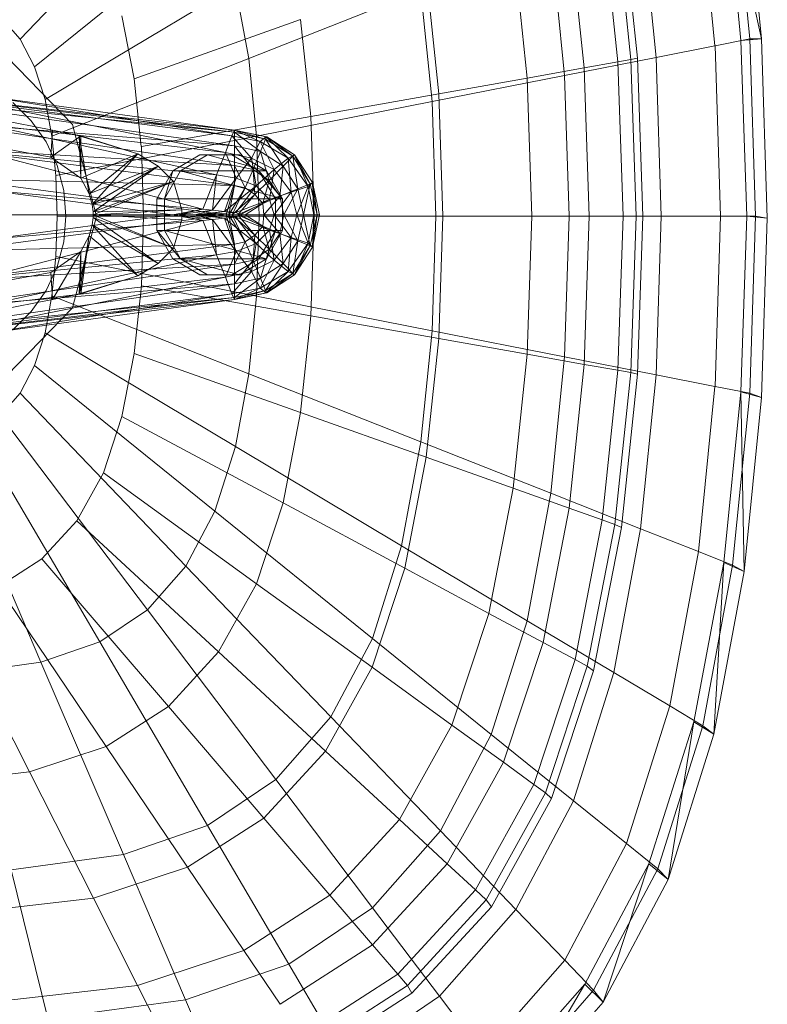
# Model space of a CAD drawing. Header units: metres. Extents: x 391.1 to 427.5, y 12.7 to 29.9.
# Tile 181 of 212: x 410.776 to 410.908, y 18.969 to 19.144. Entities that reach past the tile are written whole.
import ezdxf

# ---------------------------------------------------------------- set-up
doc = ezdxf.new("R2010")
doc.units = ezdxf.units.M
doc.layers.add('02_MOBILIARIO', color=7, linetype='Continuous', lineweight=18)
doc.layers.add('A-DETL-____-MBND', color=7, linetype='Continuous', lineweight=18)

# ---------------------------------------------------------------- blocks, each defined once
blk = doc.blocks.new('Family - Rentamans PS-1-153360-01_CLI_AIRE_PS1')
at = {"layer": 'A-DETL-____-MBND', "color": 253, "true_color": 0xaaaaaa}
for p, q in [((0.16218, 0.24466), (0.13282, 0.21409)), ((0.26035, 0.21386), (0.2573, 0.24402)), ((0.26398, 0.21415), (0.2573, 0.24402)), ((0.26192, 0.2141), (0.25887, 0.24449)), ((0.26398, 0.21415), (0.26089, 0.24493)), ((0.25575, 0.21289), (0.25282, 0.2421)), ((0.23806, 0.23729), (0.24088, 0.21045)), ((0.23919, 0.23784), (0.24205, 0.21072)), ((0.24532, 0.21083), (0.24258, 0.23805)), ((0.2358, 0.23649), (0.23859, 0.21004)), ((0.16731, 0.23496), (0.13541, 0.20918)), ((0.22995, 0.23441), (0.23263, 0.20898)), ((0.22913, 0.20764), (0.2267, 0.23178)), ((0.22004, 0.23089), (0.22254, 0.20719)), ((0.20468, 0.22542), (0.20689, 0.20442)), ((0.17092, 0.2235), (0.13724, 0.20338)), ((0.17092, 0.2235), (0.1733, 0.21066)), ((0.20373, 0.22269), (0.1733, 0.21066)), ((0.20373, 0.22269), (0.2057, 0.20303)), ((0.12937, 0.21801), (0.13282, 0.21409)), ((0.15084, 0.21822), (0.15302, 0.20705)), ((0.15302, 0.20705), (0.18245, 0.21752)), ((0.18245, 0.21752), (0.18425, 0.2004)), ((0.13282, 0.21409), (0.13541, 0.20918)), ((0.24532, 0.21083), (0.25575, 0.21289)), ((0.25576, 0.21288), (0.26192, 0.2141)), ((0.25672, 0.18276), (0.25576, 0.21288)), ((0.26398, 0.21415), (0.26035, 0.21386)), ((0.26136, 0.18276), (0.26035, 0.21386)), ((0.26192, 0.2141), (0.26398, 0.21415)), ((0.26293, 0.18276), (0.26192, 0.2141)), ((0.265, 0.1824), (0.26398, 0.21415)), ((0.13052, 0.21088), (0.1421, 0.19899)), ((0.1421, 0.19899), (0.13052, 0.21088)), ((0.22913, 0.20764), (0.24532, 0.21083)), ((0.24622, 0.18276), (0.24532, 0.21083)), ((0.13541, 0.20918), (0.13724, 0.20338)), ((0.1733, 0.21066), (0.13844, 0.19688)), ((0.1733, 0.21066), (0.17468, 0.19692)), ((0.23263, 0.20898), (0.23859, 0.21004)), ((0.23859, 0.21004), (0.24088, 0.21045)), ((0.23859, 0.21004), (0.2395, 0.18276)), ((0.24088, 0.21045), (0.24205, 0.21072)), ((0.24088, 0.21045), (0.24181, 0.18276)), ((0.24205, 0.21072), (0.24299, 0.18276)), ((0.08657, 0.20799), (0.13857, 0.19799)), ((0.08657, 0.20799), (0.13857, 0.19799)), ((0.2057, 0.20303), (0.22913, 0.20764)), ((0.22254, 0.20719), (0.23263, 0.20898)), ((0.22993, 0.18276), (0.22913, 0.20764)), ((0.23263, 0.20898), (0.23351, 0.18276)), ((0.15302, 0.20705), (0.15427, 0.19509)), ((0.20689, 0.20442), (0.22254, 0.20719)), ((0.22254, 0.20719), (0.22336, 0.18276)), ((0.11077, 0.20469), (0.17077, 0.19759)), ((0.11077, 0.20469), (0.17077, 0.19799)), ((0.17077, 0.19799), (0.11077, 0.20469)), ((0.12677, 0.20399), (0.17077, 0.19799)), ((0.12677, 0.20399), (0.17027, 0.19699)), ((0.18425, 0.2004), (0.20689, 0.20442)), ((0.20689, 0.20442), (0.20762, 0.18276)), ((0.13827, 0.19319), (0.08227, 0.20349)), ((0.13827, 0.19319), (0.08227, 0.20349)), ((0.11377, 0.20329), (0.17077, 0.19519)), ((0.17077, 0.19759), (0.11377, 0.20329)), ((0.12677, 0.20259), (0.17027, 0.19699)), ((0.16917, 0.19399), (0.12677, 0.20259)), ((0.13157, 0.20287), (0.13481, 0.19963)), ((0.13157, 0.20287), (0.13481, 0.19963)), ((0.13724, 0.20338), (0.13844, 0.19688)), ((0.2057, 0.20303), (0.17468, 0.19693)), ((0.2057, 0.20303), (0.20635, 0.18276)), ((0.18425, 0.2004), (0.15428, 0.19509)), ((0.18425, 0.2004), (0.18485, 0.18276)), ((0.11777, 0.19949), (0.17077, 0.19169)), ((0.11777, 0.19949), (0.17077, 0.19519)), ((0.12677, 0.19899), (0.16917, 0.19399)), ((0.16757, 0.19009), (0.12677, 0.19899)), ((0.13481, 0.19963), (0.13743, 0.19588)), ((0.13481, 0.19963), (0.13743, 0.19588)), ((0.1421, 0.19899), (0.14634, 0.18276)), ((0.14634, 0.18276), (0.1421, 0.19899)), ((0.13857, 0.19799), (0.13827, 0.19319)), ((0.14357, 0.19699), (0.13827, 0.19319)), ((0.13844, 0.19688), (0.13914, 0.18993)), ((0.14327, 0.19699), (0.13857, 0.19799)), ((0.13857, 0.19799), (0.14357, 0.19699)), ((0.14327, 0.19699), (0.13857, 0.19799)), ((0.17468, 0.19692), (0.13914, 0.18993)), ((0.14327, 0.19699), (0.14357, 0.19699)), ((0.15367, 0.19379), (0.14327, 0.19699)), ((0.14507, 0.18669), (0.14327, 0.19699)), ((0.14357, 0.18949), (0.14327, 0.19699)), ((0.15367, 0.19379), (0.14357, 0.19699)), ((0.14357, 0.19699), (0.15367, 0.19379)), ((0.14357, 0.19699), (0.14357, 0.18949)), ((0.16917, 0.19399), (0.17027, 0.19699)), ((0.17027, 0.19699), (0.17077, 0.19799)), ((0.17027, 0.19699), (0.17527, 0.19599)), ((0.17027, 0.19699), (0.17377, 0.19299)), ((0.17077, 0.19799), (0.17077, 0.19759)), ((0.17077, 0.19799), (0.17627, 0.19639)), ((0.17077, 0.19799), (0.17637, 0.19679)), ((0.17637, 0.19679), (0.17077, 0.19799)), ((0.17077, 0.19799), (0.17647, 0.19679)), ((0.17527, 0.19599), (0.17077, 0.19799)), ((0.17077, 0.19759), (0.17077, 0.19519)), ((0.17077, 0.19759), (0.17537, 0.19419)), ((0.17627, 0.19639), (0.17077, 0.19759)), ((0.17468, 0.19692), (0.17514, 0.18276)), ((0.13743, 0.19588), (0.13937, 0.19174)), ((0.13743, 0.19588), (0.13937, 0.19174)), ((0.17077, 0.19519), (0.17077, 0.19169)), ((0.17077, 0.19519), (0.17407, 0.19099)), ((0.17077, 0.19519), (0.17537, 0.19419)), ((0.17377, 0.19299), (0.17527, 0.19599)), ((0.17527, 0.19599), (0.17637, 0.19679)), ((0.17527, 0.19599), (0.18027, 0.19299)), ((0.17777, 0.19099), (0.17527, 0.19599)), ((0.17627, 0.19639), (0.17537, 0.19419)), ((0.17647, 0.19679), (0.17627, 0.19639)), ((0.17627, 0.19639), (0.17937, 0.19159)), ((0.18107, 0.19339), (0.17627, 0.19639)), ((0.17637, 0.19679), (0.17647, 0.19679)), ((0.17637, 0.19679), (0.18137, 0.19359)), ((0.18027, 0.19299), (0.17637, 0.19679)), ((0.17647, 0.19679), (0.18107, 0.19339)), ((0.18137, 0.19359), (0.17647, 0.19679)), ((0.17647, 0.19679), (0.18137, 0.19359)), ((0.17077, 0.19169), (0.11947, 0.19479)), ((0.11947, 0.19479), (0.17077, 0.18819)), ((0.12677, 0.19399), (0.16757, 0.19009)), ((0.16517, 0.18399), (0.12677, 0.19399)), ((0.15367, 0.19379), (0.14357, 0.18949)), ((0.15367, 0.19379), (0.14507, 0.18669)), ((0.14507, 0.18669), (0.15367, 0.19379)), ((0.14557, 0.18479), (0.15367, 0.19379)), ((0.15367, 0.19379), (0.15727, 0.19159)), ((0.15727, 0.19159), (0.15367, 0.19379)), ((0.15428, 0.19509), (0.15469, 0.18276)), ((0.16465, 0.19359), (0.15986, 0.19079)), ((0.16119, 0.19079), (0.16599, 0.19359)), ((0.16599, 0.19359), (0.16465, 0.19359)), ((0.17028, 0.19359), (0.16465, 0.19359)), ((0.17644, 0.19079), (0.16599, 0.19359)), ((0.16599, 0.19359), (0.17163, 0.19359)), ((0.16757, 0.19009), (0.16917, 0.19399)), ((0.16917, 0.19399), (0.17377, 0.19299)), ((0.17107, 0.18949), (0.16917, 0.19399)), ((0.17163, 0.19359), (0.17028, 0.19359)), ((0.17509, 0.19079), (0.17028, 0.19359)), ((0.17644, 0.19079), (0.17163, 0.19359)), ((0.17537, 0.19419), (0.17407, 0.19099)), ((0.17537, 0.19419), (0.17687, 0.18909)), ((0.17537, 0.19419), (0.17937, 0.19159)), ((0.18107, 0.19339), (0.17937, 0.19159)), ((0.18027, 0.19299), (0.18137, 0.19359)), ((0.18137, 0.19359), (0.18107, 0.19339)), ((0.18107, 0.19339), (0.18197, 0.18759)), ((0.18417, 0.18849), (0.18107, 0.19339)), ((0.18137, 0.19359), (0.18417, 0.18849)), ((0.18137, 0.19359), (0.18457, 0.18869)), ((0.18457, 0.18869), (0.18137, 0.19359)), ((0.18377, 0.18799), (0.18137, 0.19359)), ((0.13827, 0.19319), (0.14357, 0.18949)), ((0.13827, 0.19319), (0.14357, 0.18949)), ((0.13937, 0.19174), (0.14055, 0.18732)), ((0.13937, 0.19174), (0.14055, 0.18732)), ((0.17077, 0.19169), (0.17077, 0.18819)), ((0.17407, 0.19099), (0.17077, 0.19169)), ((0.17077, 0.19169), (0.17267, 0.18779)), ((0.17107, 0.18949), (0.17377, 0.19299)), ((0.17377, 0.19299), (0.17777, 0.19099)), ((0.17377, 0.19299), (0.17457, 0.18809)), ((0.17777, 0.19099), (0.18027, 0.19299)), ((0.18027, 0.19299), (0.18377, 0.18799)), ((0.18077, 0.18699), (0.18027, 0.19299)), ((0.13914, 0.18993), (0.13937, 0.18276)), ((0.15727, 0.19159), (0.14507, 0.18669)), ((0.15727, 0.19159), (0.14557, 0.18479)), ((0.14557, 0.18479), (0.15727, 0.19159)), ((0.14577, 0.18349), (0.15727, 0.19159)), ((0.15986, 0.19079), (0.15705, 0.18579)), ((0.15727, 0.19159), (0.15997, 0.18889)), ((0.15997, 0.18889), (0.15727, 0.19159)), ((0.15986, 0.19079), (0.15837, 0.18579)), ((0.15837, 0.18579), (0.16119, 0.19079)), ((0.15986, 0.19079), (0.16119, 0.19079)), ((0.16119, 0.19079), (0.17644, 0.19079)), ((0.17925, 0.18579), (0.16119, 0.19079)), ((0.16517, 0.18399), (0.16757, 0.19009)), ((0.16687, 0.18379), (0.16757, 0.19009)), ((0.16757, 0.19009), (0.17107, 0.18949)), ((0.17407, 0.19099), (0.17267, 0.18779)), ((0.17687, 0.18909), (0.17407, 0.19099)), ((0.17407, 0.19099), (0.17437, 0.18659)), ((0.17457, 0.18809), (0.17777, 0.19099)), ((0.17644, 0.19079), (0.17509, 0.19079)), ((0.17925, 0.18579), (0.17509, 0.19079)), ((0.178, 0.18579), (0.17509, 0.19079)), ((0.17925, 0.18579), (0.17644, 0.19079)), ((0.17937, 0.19159), (0.17687, 0.18909)), ((0.17697, 0.18569), (0.17777, 0.19099)), ((0.17777, 0.19099), (0.18077, 0.18699)), ((0.17937, 0.19159), (0.17877, 0.18629)), ((0.17937, 0.19159), (0.18197, 0.18759)), ((0.17077, 0.18819), (0.12097, 0.18939)), ((0.12097, 0.18939), (0.16927, 0.18299)), ((0.14357, 0.18949), (0.14507, 0.18669)), ((0.14357, 0.18949), (0.14507, 0.18669)), ((0.15997, 0.18889), (0.14557, 0.18479)), ((0.15997, 0.18889), (0.14577, 0.18349)), ((0.14577, 0.18299), (0.15997, 0.18889)), ((0.14577, 0.18349), (0.15997, 0.18889)), ((0.15997, 0.18889), (0.16147, 0.18389)), ((0.16147, 0.18389), (0.15997, 0.18889)), ((0.16687, 0.18379), (0.17107, 0.18949)), ((0.16897, 0.18359), (0.17107, 0.18949)), ((0.17077, 0.18819), (0.16927, 0.18299)), ((0.17077, 0.18819), (0.16977, 0.18299)), ((0.17267, 0.18779), (0.17077, 0.18819)), ((0.17107, 0.18949), (0.17457, 0.18809)), ((0.17687, 0.18909), (0.17437, 0.18659)), ((0.17687, 0.18909), (0.17577, 0.18499)), ((0.17877, 0.18629), (0.17687, 0.18909)), ((0.18417, 0.18849), (0.18197, 0.18759)), ((0.18417, 0.18849), (0.18297, 0.18299)), ((0.18377, 0.18799), (0.18457, 0.18869)), ((0.18457, 0.18869), (0.18417, 0.18849)), ((0.18537, 0.18299), (0.18417, 0.18849)), ((0.18457, 0.18869), (0.18577, 0.18299)), ((0.18577, 0.18299), (0.18457, 0.18869)), ((0.18457, 0.18869), (0.18537, 0.18299)), ((0.18457, 0.18869), (0.18477, 0.18299)), ((0.12677, 0.18739), (0.16517, 0.18399)), ((0.15977, 0.18299), (0.12677, 0.18739)), ((0.14055, 0.18732), (0.14095, 0.18276)), ((0.14055, 0.18732), (0.14095, 0.18276)), ((0.14507, 0.18669), (0.14557, 0.18479)), ((0.14507, 0.18669), (0.14557, 0.18479)), ((0.16897, 0.18359), (0.17457, 0.18809)), ((0.17267, 0.18779), (0.16977, 0.18299)), ((0.17267, 0.18779), (0.17037, 0.18299)), ((0.17437, 0.18659), (0.17037, 0.18299)), ((0.17457, 0.18809), (0.17097, 0.18339)), ((0.17437, 0.18659), (0.17137, 0.18299)), ((0.17437, 0.18659), (0.17267, 0.18779)), ((0.17577, 0.18499), (0.17437, 0.18659)), ((0.17457, 0.18809), (0.17697, 0.18569)), ((0.17697, 0.18569), (0.18077, 0.18699)), ((0.17777, 0.18299), (0.18077, 0.18699)), ((0.18197, 0.18759), (0.17877, 0.18629)), ((0.18197, 0.18759), (0.17947, 0.18299)), ((0.18077, 0.18699), (0.18377, 0.18799)), ((0.18077, 0.18699), (0.18177, 0.18299)), ((0.18177, 0.18299), (0.18377, 0.18799)), ((0.18197, 0.18759), (0.18297, 0.18299)), ((0.18377, 0.18799), (0.18477, 0.18299)), ((0.14557, 0.18479), (0.14577, 0.18349)), ((0.14557, 0.18479), (0.14577, 0.18349)), ((0.15705, 0.18579), (0.15837, 0.18579)), ((0.15705, 0.18579), (0.15705, 0.18019)), ((0.15837, 0.18579), (0.17925, 0.18579)), ((0.15837, 0.18019), (0.15837, 0.18579)), ((0.17097, 0.18339), (0.17697, 0.18569)), ((0.17577, 0.18499), (0.17137, 0.18299)), ((0.17177, 0.18299), (0.17697, 0.18569)), ((0.17577, 0.18499), (0.17267, 0.18299)), ((0.17877, 0.18629), (0.17577, 0.18499)), ((0.17597, 0.18299), (0.17577, 0.18499)), ((0.17877, 0.18629), (0.17597, 0.18299)), ((0.17697, 0.18569), (0.17777, 0.18299)), ((0.178, 0.18019), (0.178, 0.18579)), ((0.178, 0.18579), (0.17925, 0.18579)), ((0.17947, 0.18299), (0.17877, 0.18629)), ((0.17925, 0.18019), (0.17925, 0.18579)), ((0.16927, 0.18299), (0.12097, 0.17659)), ((0.16927, 0.18299), (0.12177, 0.18299)), ((0.12677, 0.17859), (0.15977, 0.18299)), ((0.12687, 0.18299), (0.15977, 0.18299)), ((0.16147, 0.18389), (0.14577, 0.18349)), ((0.14577, 0.18299), (0.16147, 0.18389)), ((0.14577, 0.18349), (0.14577, 0.18299)), ((0.14577, 0.18349), (0.14577, 0.18299)), ((0.14577, 0.18299), (0.16147, 0.18209)), ((0.16147, 0.18209), (0.14577, 0.18299)), ((0.14577, 0.18249), (0.14577, 0.18299)), ((0.14577, 0.18299), (0.14577, 0.18249)), ((0.14577, 0.18299), (0.15997, 0.17709)), ((0.15997, 0.17709), (0.14577, 0.18299)), ((0.15977, 0.18299), (0.16517, 0.18399)), ((0.15977, 0.18299), (0.16077, 0.18299)), ((0.16517, 0.18199), (0.15977, 0.18299)), ((0.16077, 0.18299), (0.16517, 0.18399)), ((0.16077, 0.18299), (0.16687, 0.18379)), ((0.16517, 0.18199), (0.16077, 0.18299)), ((0.16077, 0.18299), (0.16377, 0.18299)), ((0.16687, 0.18219), (0.16077, 0.18299)), ((0.16147, 0.18209), (0.16147, 0.18389)), ((0.16147, 0.18389), (0.16147, 0.18209)), ((0.16377, 0.18299), (0.16687, 0.18379)), ((0.16377, 0.18299), (0.16897, 0.18359)), ((0.16687, 0.18219), (0.16377, 0.18299)), ((0.16377, 0.18299), (0.16477, 0.18299)), ((0.16897, 0.18239), (0.16377, 0.18299)), ((0.16477, 0.18299), (0.16897, 0.18359)), ((0.16477, 0.18299), (0.17097, 0.18339)), ((0.16897, 0.18239), (0.16477, 0.18299)), ((0.16477, 0.18299), (0.17177, 0.18299)), ((0.17097, 0.18259), (0.16477, 0.18299)), ((0.16517, 0.18399), (0.16687, 0.18379)), ((0.16687, 0.18379), (0.16897, 0.18359)), ((0.16897, 0.18359), (0.17097, 0.18339)), ((0.16977, 0.18299), (0.16927, 0.18299)), ((0.16927, 0.18299), (0.17077, 0.17779)), ((0.16977, 0.18299), (0.17077, 0.17779)), ((0.17037, 0.18299), (0.16977, 0.18299)), ((0.16977, 0.18299), (0.17267, 0.17819)), ((0.17037, 0.18299), (0.17267, 0.17819)), ((0.17137, 0.18299), (0.17037, 0.18299)), ((0.17037, 0.18299), (0.17437, 0.17939)), ((0.17097, 0.18339), (0.17177, 0.18299)), ((0.17097, 0.18259), (0.17177, 0.18299)), ((0.17137, 0.18299), (0.17437, 0.17939)), ((0.17267, 0.18299), (0.17137, 0.18299)), ((0.17137, 0.18299), (0.17577, 0.18099)), ((0.17177, 0.18299), (0.17777, 0.18299)), ((0.17177, 0.18299), (0.17697, 0.18029)), ((0.17597, 0.18299), (0.17267, 0.18299)), ((0.17267, 0.18299), (0.17577, 0.18099)), ((0.17597, 0.18299), (0.17577, 0.18099)), ((0.17947, 0.18299), (0.17597, 0.18299)), ((0.17877, 0.17969), (0.17597, 0.18299)), ((0.17697, 0.18029), (0.17777, 0.18299)), ((0.17777, 0.18299), (0.18177, 0.18299)), ((0.17777, 0.18299), (0.18077, 0.17899)), ((0.17947, 0.18299), (0.17877, 0.17969)), ((0.18297, 0.18299), (0.17947, 0.18299)), ((0.18197, 0.17839), (0.17947, 0.18299)), ((0.18077, 0.17899), (0.18177, 0.18299)), ((0.18177, 0.18299), (0.18477, 0.18299)), ((0.18177, 0.18299), (0.18377, 0.17799)), ((0.18297, 0.18299), (0.18197, 0.17839)), ((0.18537, 0.18299), (0.18297, 0.18299)), ((0.18297, 0.18299), (0.18417, 0.17749)), ((0.18477, 0.18299), (0.18377, 0.17799)), ((0.18537, 0.18299), (0.18417, 0.17749)), ((0.18457, 0.17729), (0.18577, 0.18299)), ((0.18577, 0.18299), (0.18457, 0.17729)), ((0.18457, 0.17729), (0.18537, 0.18299)), ((0.18477, 0.18299), (0.18457, 0.17729)), ((0.18477, 0.18299), (0.18577, 0.18299)), ((0.18577, 0.18299), (0.18537, 0.18299)), ((0.12677, 0.17859), (0.16517, 0.18199)), ((0.12677, 0.17199), (0.16517, 0.18199)), ((0.13937, 0.18276), (0.13914, 0.17559)), ((0.17514, 0.18276), (0.13937, 0.18276)), ((0.14095, 0.18276), (0.14055, 0.1782)), ((0.14095, 0.18276), (0.14055, 0.1782)), ((0.14634, 0.18276), (0.1421, 0.16652)), ((0.1421, 0.16652), (0.14634, 0.18276)), ((0.14507, 0.17929), (0.14557, 0.18119)), ((0.14557, 0.18119), (0.14507, 0.17929)), ((0.14557, 0.18119), (0.14577, 0.18249)), ((0.14577, 0.18249), (0.14557, 0.18119)), ((0.15727, 0.17439), (0.14557, 0.18119)), ((0.14557, 0.18119), (0.15727, 0.17439)), ((0.14557, 0.18119), (0.15367, 0.17219)), ((0.15367, 0.17219), (0.14557, 0.18119)), ((0.15997, 0.17709), (0.14577, 0.18249)), ((0.14577, 0.18249), (0.15997, 0.17709)), ((0.14577, 0.18249), (0.15727, 0.17439)), ((0.15727, 0.17439), (0.14577, 0.18249)), ((0.15469, 0.18276), (0.15428, 0.17043)), ((0.18485, 0.18276), (0.15469, 0.18276)), ((0.15997, 0.17709), (0.16147, 0.18209)), ((0.16147, 0.18209), (0.15997, 0.17709)), ((0.16517, 0.18199), (0.16687, 0.18219)), ((0.16757, 0.17589), (0.16517, 0.18199)), ((0.16687, 0.18219), (0.16897, 0.18239)), ((0.16757, 0.17589), (0.16687, 0.18219)), ((0.17107, 0.17649), (0.16687, 0.18219)), ((0.16897, 0.18239), (0.17097, 0.18259)), ((0.17107, 0.17649), (0.16897, 0.18239)), ((0.17457, 0.17789), (0.16897, 0.18239)), ((0.17097, 0.18259), (0.17697, 0.18029)), ((0.17457, 0.17789), (0.17097, 0.18259)), ((0.17514, 0.18276), (0.17468, 0.16859)), ((0.20635, 0.18276), (0.17514, 0.18276)), ((0.18485, 0.18276), (0.18425, 0.16511)), ((0.20762, 0.18276), (0.18485, 0.18276)), ((0.20635, 0.18276), (0.2057, 0.16248)), ((0.20635, 0.18276), (0.22993, 0.18276)), ((0.20762, 0.18276), (0.20689, 0.1611)), ((0.20762, 0.18276), (0.22336, 0.18276)), ((0.22336, 0.18276), (0.22254, 0.15832)), ((0.22336, 0.18276), (0.23351, 0.18276)), ((0.22913, 0.15787), (0.22993, 0.18276)), ((0.22993, 0.18276), (0.24622, 0.18276)), ((0.23351, 0.18276), (0.23262, 0.15653)), ((0.23351, 0.18276), (0.2395, 0.18276)), ((0.2395, 0.18276), (0.23859, 0.15548)), ((0.2395, 0.18276), (0.24181, 0.18276)), ((0.24181, 0.18276), (0.24088, 0.15507)), ((0.24181, 0.18276), (0.24299, 0.18276)), ((0.24299, 0.18276), (0.24205, 0.15479)), ((0.24532, 0.15469), (0.24622, 0.18276)), ((0.24622, 0.18276), (0.25672, 0.18276)), ((0.25576, 0.15263), (0.25672, 0.18276)), ((0.25672, 0.18276), (0.26293, 0.18276)), ((0.26035, 0.15166), (0.26136, 0.18276)), ((0.265, 0.1824), (0.26136, 0.18276)), ((0.26192, 0.15141), (0.26293, 0.18276)), ((0.26293, 0.18276), (0.265, 0.1824)), ((0.26398, 0.15065), (0.265, 0.1824)), ((0.15705, 0.18019), (0.15837, 0.18019)), ((0.15705, 0.18019), (0.16119, 0.17519)), ((0.15705, 0.18019), (0.15986, 0.17519)), ((0.15837, 0.18019), (0.17925, 0.18019)), ((0.16119, 0.17519), (0.15837, 0.18019)), ((0.15837, 0.18019), (0.17644, 0.17519)), ((0.17577, 0.18099), (0.17437, 0.17939)), ((0.17457, 0.17789), (0.17697, 0.18029)), ((0.17509, 0.17519), (0.178, 0.18019)), ((0.17577, 0.18099), (0.17687, 0.17689)), ((0.17577, 0.18099), (0.17877, 0.17969)), ((0.17644, 0.17519), (0.17925, 0.18019)), ((0.17644, 0.17519), (0.178, 0.18019)), ((0.17877, 0.17969), (0.17687, 0.17689)), ((0.17697, 0.18029), (0.18077, 0.17899)), ((0.17697, 0.18029), (0.17777, 0.17499)), ((0.17925, 0.18019), (0.178, 0.18019)), ((0.18197, 0.17839), (0.17877, 0.17969)), ((0.17877, 0.17969), (0.17937, 0.17439)), ((0.17077, 0.17779), (0.11947, 0.17119)), ((0.17077, 0.17779), (0.12097, 0.17659)), ((0.14055, 0.1782), (0.13937, 0.17378)), ((0.14055, 0.1782), (0.13937, 0.17378)), ((0.14327, 0.16899), (0.14507, 0.17929)), ((0.14357, 0.17649), (0.14507, 0.17929)), ((0.14507, 0.17929), (0.14357, 0.17649)), ((0.14507, 0.17929), (0.14357, 0.16899)), ((0.15367, 0.17219), (0.14507, 0.17929)), ((0.14507, 0.17929), (0.15367, 0.17219)), ((0.17267, 0.17819), (0.17077, 0.17779)), ((0.17267, 0.17819), (0.17077, 0.17429)), ((0.17077, 0.17779), (0.17077, 0.17429)), ((0.17457, 0.17789), (0.17107, 0.17649)), ((0.17437, 0.17939), (0.17267, 0.17819)), ((0.17267, 0.17819), (0.17407, 0.17499)), ((0.17457, 0.17789), (0.17377, 0.17299)), ((0.17437, 0.17939), (0.17407, 0.17499)), ((0.17437, 0.17939), (0.17687, 0.17689)), ((0.17777, 0.17499), (0.17457, 0.17789)), ((0.17777, 0.17499), (0.18077, 0.17899)), ((0.18197, 0.17839), (0.17937, 0.17439)), ((0.18077, 0.17899), (0.18027, 0.17299)), ((0.18377, 0.17799), (0.18027, 0.17299)), ((0.18077, 0.17899), (0.18377, 0.17799)), ((0.18107, 0.17259), (0.18197, 0.17839)), ((0.18377, 0.17799), (0.18137, 0.17239)), ((0.18417, 0.17749), (0.18197, 0.17839)), ((0.18377, 0.17799), (0.18457, 0.17729)), ((0.13827, 0.17279), (0.14357, 0.17649)), ((0.14357, 0.17649), (0.13827, 0.17279)), ((0.13857, 0.16799), (0.14357, 0.17649)), ((0.14327, 0.16899), (0.14357, 0.17649)), ((0.14357, 0.17649), (0.14357, 0.16899)), ((0.15727, 0.17439), (0.15997, 0.17709)), ((0.15997, 0.17709), (0.15727, 0.17439)), ((0.16757, 0.17589), (0.17107, 0.17649)), ((0.17107, 0.17649), (0.16917, 0.17199)), ((0.17377, 0.17299), (0.17107, 0.17649)), ((0.17687, 0.17689), (0.17407, 0.17499)), ((0.17687, 0.17689), (0.17537, 0.17179)), ((0.17687, 0.17689), (0.17937, 0.17439)), ((0.18417, 0.17749), (0.18107, 0.17259)), ((0.18417, 0.17749), (0.18137, 0.17239)), ((0.18137, 0.17239), (0.18457, 0.17729)), ((0.18457, 0.17729), (0.18137, 0.17239)), ((0.18457, 0.17729), (0.18417, 0.17749)), ((0.17077, 0.17429), (0.11777, 0.16649)), ((0.17077, 0.17429), (0.11947, 0.17119)), ((0.12677, 0.17199), (0.16757, 0.17589)), ((0.12677, 0.16699), (0.16757, 0.17589)), ((0.13914, 0.17559), (0.13844, 0.16864)), ((0.17468, 0.16859), (0.13914, 0.17559)), ((0.15367, 0.17219), (0.15727, 0.17439)), ((0.15727, 0.17439), (0.15367, 0.17219)), ((0.15986, 0.17519), (0.16119, 0.17519)), ((0.15986, 0.17519), (0.16465, 0.17239)), ((0.16119, 0.17519), (0.17644, 0.17519)), ((0.16599, 0.17239), (0.16119, 0.17519)), ((0.16119, 0.17519), (0.17163, 0.17239)), ((0.16917, 0.17199), (0.16757, 0.17589)), ((0.17028, 0.17239), (0.17509, 0.17519)), ((0.17407, 0.17499), (0.17077, 0.17429)), ((0.17407, 0.17499), (0.17077, 0.17079)), ((0.17077, 0.17429), (0.17077, 0.17079)), ((0.17163, 0.17239), (0.17644, 0.17519)), ((0.17777, 0.17499), (0.17377, 0.17299)), ((0.17407, 0.17499), (0.17537, 0.17179)), ((0.17644, 0.17519), (0.17509, 0.17519)), ((0.17527, 0.16999), (0.17777, 0.17499)), ((0.17937, 0.17439), (0.17537, 0.17179)), ((0.17937, 0.17439), (0.17627, 0.16959)), ((0.18027, 0.17299), (0.17777, 0.17499)), ((0.17937, 0.17439), (0.18107, 0.17259)), ((0.08227, 0.16249), (0.13827, 0.17279)), ((0.08227, 0.16249), (0.13827, 0.17279)), ((0.13937, 0.17378), (0.13743, 0.16963)), ((0.13937, 0.17378), (0.13743, 0.16963)), ((0.13827, 0.17279), (0.13857, 0.16799)), ((0.17377, 0.17299), (0.16917, 0.17199)), ((0.17377, 0.17299), (0.17027, 0.16899)), ((0.17527, 0.16999), (0.17377, 0.17299)), ((0.18027, 0.17299), (0.17527, 0.16999)), ((0.18107, 0.17259), (0.17627, 0.16959)), ((0.18027, 0.17299), (0.17637, 0.16919)), ((0.18107, 0.17259), (0.17647, 0.16919)), ((0.18137, 0.17239), (0.18027, 0.17299)), ((0.18137, 0.17239), (0.18107, 0.17259)), ((0.17077, 0.17079), (0.11377, 0.16269)), ((0.17077, 0.17079), (0.11777, 0.16649)), ((0.16917, 0.17199), (0.12677, 0.16339)), ((0.16917, 0.17199), (0.12677, 0.16699)), ((0.14327, 0.16899), (0.15367, 0.17219)), ((0.15367, 0.17219), (0.14357, 0.16899)), ((0.14357, 0.16899), (0.15367, 0.17219)), ((0.16465, 0.17239), (0.16599, 0.17239)), ((0.16465, 0.17239), (0.17028, 0.17239)), ((0.17163, 0.17239), (0.16599, 0.17239)), ((0.17027, 0.16899), (0.16917, 0.17199)), ((0.17028, 0.17239), (0.17163, 0.17239)), ((0.17537, 0.17179), (0.17077, 0.17079)), ((0.17537, 0.17179), (0.17077, 0.16839)), ((0.17077, 0.17079), (0.17077, 0.16839)), ((0.17537, 0.17179), (0.17627, 0.16959)), ((0.18137, 0.17239), (0.17637, 0.16919)), ((0.18137, 0.17239), (0.17647, 0.16919)), ((0.17647, 0.16919), (0.18137, 0.17239)), ((0.17027, 0.16899), (0.12677, 0.16199)), ((0.17027, 0.16899), (0.12677, 0.16339)), ((0.13743, 0.16963), (0.13481, 0.16588)), ((0.13743, 0.16963), (0.13481, 0.16588)), ((0.13857, 0.16799), (0.14327, 0.16899)), ((0.14357, 0.16899), (0.13857, 0.16799)), ((0.13857, 0.16799), (0.14357, 0.16899)), ((0.14357, 0.16899), (0.14327, 0.16899)), ((0.15428, 0.17043), (0.15302, 0.15847)), ((0.18425, 0.16511), (0.15428, 0.17043)), ((0.17527, 0.16999), (0.17027, 0.16899)), ((0.17077, 0.16799), (0.17027, 0.16899)), ((0.17077, 0.16799), (0.17527, 0.16999)), ((0.17627, 0.16959), (0.17077, 0.16839)), ((0.17627, 0.16959), (0.17077, 0.16799)), ((0.17647, 0.16919), (0.17077, 0.16799)), ((0.17647, 0.16919), (0.17077, 0.16799)), ((0.17637, 0.16919), (0.17077, 0.16799)), ((0.17637, 0.16919), (0.17527, 0.16999)), ((0.17627, 0.16959), (0.17647, 0.16919)), ((0.17647, 0.16919), (0.17637, 0.16919)), ((0.13857, 0.16799), (0.08657, 0.15799)), ((0.08657, 0.15799), (0.13857, 0.16799)), ((0.17077, 0.16839), (0.11077, 0.16129)), ((0.17077, 0.16799), (0.11077, 0.16129)), ((0.17077, 0.16799), (0.11077, 0.16129)), ((0.17077, 0.16839), (0.11377, 0.16269)), ((0.17077, 0.16799), (0.12677, 0.16199)), ((0.13844, 0.16864), (0.13724, 0.16214)), ((0.1733, 0.15485), (0.13844, 0.16864)), ((0.17077, 0.16839), (0.17077, 0.16799)), ((0.17468, 0.16859), (0.1733, 0.15486)), ((0.2057, 0.16248), (0.17468, 0.16859)), ((0.1421, 0.16652), (0.13052, 0.15464)), ((0.13052, 0.15464), (0.1421, 0.16652)), ((0.13481, 0.16588), (0.13157, 0.16265)), ((0.13481, 0.16588), (0.13157, 0.16265)), ((0.18425, 0.16511), (0.18245, 0.148)), ((0.20689, 0.1611), (0.18425, 0.16511)), ((0.13724, 0.16214), (0.13541, 0.15634)), ((0.17092, 0.14201), (0.13724, 0.16214)), ((0.2057, 0.16248), (0.20373, 0.14283)), ((0.2057, 0.16248), (0.22913, 0.15787)), ((0.20689, 0.1611), (0.20468, 0.14009)), ((0.22254, 0.15832), (0.20689, 0.1611)), ((0.15302, 0.15847), (0.15084, 0.14729)), ((0.18245, 0.148), (0.15302, 0.15847)), ((0.22254, 0.15832), (0.22004, 0.13463)), ((0.22254, 0.15832), (0.23263, 0.15653)), ((0.2267, 0.13374), (0.22913, 0.15787)), ((0.22913, 0.15787), (0.24532, 0.15469)), ((0.13541, 0.15634), (0.13282, 0.15143)), ((0.16731, 0.13056), (0.13541, 0.15634)), ((0.23263, 0.15653), (0.22995, 0.13111)), ((0.23263, 0.15653), (0.23859, 0.15548)), ((0.23859, 0.15548), (0.2358, 0.12902)), ((0.24088, 0.15507), (0.23806, 0.12822)), ((0.23859, 0.15548), (0.24088, 0.15507)), ((0.24088, 0.15507), (0.24205, 0.15479)), ((0.1733, 0.15486), (0.17092, 0.14201)), ((0.20373, 0.14283), (0.1733, 0.15486)), ((0.24205, 0.15479), (0.23919, 0.12768)), ((0.24258, 0.12746), (0.24532, 0.15469)), ((0.24532, 0.15469), (0.25575, 0.15263)), ((0.25282, 0.12342), (0.25575, 0.15263)), ((0.25576, 0.15263), (0.26192, 0.15142)), ((0.2573, 0.1215), (0.26035, 0.15166)), ((0.26089, 0.11987), (0.26035, 0.15166)), ((0.26035, 0.15166), (0.26398, 0.15065)), ((0.13282, 0.15143), (0.12937, 0.14751)), ((0.16218, 0.12086), (0.13282, 0.15143)), ((0.25887, 0.12102), (0.26192, 0.15141)), ((0.26089, 0.11987), (0.26398, 0.15065)), ((0.26192, 0.15141), (0.26398, 0.15065)), ((0.15537, 0.1131), (0.12937, 0.14751)), ((0.15084, 0.14729), (0.14756, 0.13732)), ((0.17934, 0.13201), (0.15084, 0.14729)), ((0.18245, 0.148), (0.17934, 0.13201)), ((0.20468, 0.14009), (0.18245, 0.148)), ((0.14692, 0.10743), (0.12509, 0.14464)), ((0.11983, 0.14281), (0.13653, 0.10383)), ((0.17092, 0.14201), (0.16731, 0.13056)), ((0.20031, 0.12445), (0.17092, 0.14201)), ((0.20373, 0.14283), (0.20031, 0.12445)), ((0.2267, 0.13374), (0.20373, 0.14283)), ((0.20468, 0.14009), (0.20086, 0.12046)), ((0.22004, 0.13463), (0.20468, 0.14009)), ((0.14756, 0.13732), (0.14288, 0.12888)), ((0.17464, 0.11773), (0.14756, 0.13732)), ((0.22004, 0.13463), (0.21574, 0.11248)), ((0.22995, 0.13111), (0.22004, 0.13463)), ((0.22251, 0.11118), (0.2267, 0.13374)), ((0.24258, 0.12746), (0.2267, 0.13374)), ((0.17934, 0.13201), (0.17464, 0.11773)), ((0.20086, 0.12046), (0.17934, 0.13201)), ((0.22995, 0.13111), (0.22533, 0.10733)), ((0.22995, 0.13111), (0.2358, 0.12902)), ((0.16731, 0.13056), (0.16218, 0.12086)), ((0.19515, 0.10805), (0.16731, 0.13056)), ((0.2358, 0.12902), (0.23099, 0.1043)), ((0.2358, 0.12902), (0.23806, 0.12822)), ((0.14288, 0.12888), (0.13667, 0.12213)), ((0.16795, 0.10565), (0.14288, 0.12888)), ((0.23806, 0.12822), (0.23317, 0.10312)), ((0.23919, 0.12768), (0.23426, 0.10233)), ((0.23785, 0.10202), (0.24258, 0.12746)), ((0.23806, 0.12822), (0.23919, 0.12768)), ((0.25282, 0.12342), (0.24258, 0.12746)), ((0.20031, 0.12445), (0.19515, 0.10805)), ((0.22251, 0.11118), (0.20031, 0.12445)), ((0.13667, 0.12213), (0.12897, 0.11719)), ((0.13667, 0.12213), (0.15906, 0.09599)), ((0.24775, 0.09611), (0.25282, 0.12342)), ((0.25887, 0.12102), (0.25282, 0.12342)), ((0.16218, 0.12086), (0.15537, 0.1131)), ((0.18781, 0.09417), (0.16218, 0.12086)), ((0.20086, 0.12046), (0.19509, 0.10294)), ((0.21574, 0.11248), (0.20086, 0.12046)), ((0.25202, 0.0933), (0.2573, 0.1215)), ((0.25359, 0.09261), (0.25887, 0.12102)), ((0.25554, 0.09109), (0.2573, 0.1215)), ((0.2573, 0.1215), (0.26089, 0.11987)), ((0.26089, 0.11987), (0.25887, 0.12102)), ((0.25554, 0.09109), (0.26089, 0.11987)), ((0.12897, 0.11719), (0.14804, 0.08893)), ((0.17464, 0.11773), (0.16795, 0.10565)), ((0.19509, 0.10294), (0.17464, 0.11773)), ((0.1195, 0.11406), (0.13449, 0.08444)), ((0.15536, 0.1131), (0.14692, 0.10743)), ((0.17806, 0.08308), (0.15536, 0.1131)), ((0.21574, 0.11248), (0.20923, 0.09272)), ((0.22533, 0.10733), (0.21574, 0.11248)), ((0.21618, 0.09106), (0.22251, 0.11118)), ((0.23785, 0.10202), (0.22251, 0.11118)), ((0.19515, 0.10805), (0.18781, 0.09417)), ((0.21618, 0.09106), (0.19515, 0.10805)), ((0.14692, 0.10743), (0.13653, 0.10383)), ((0.14692, 0.10743), (0.16597, 0.07496)), ((0.22533, 0.10733), (0.21834, 0.08613)), ((0.23099, 0.1043), (0.22533, 0.10733)), ((0.16795, 0.10565), (0.15906, 0.09599)), ((0.18688, 0.08811), (0.16795, 0.10565)), ((0.13653, 0.10383), (0.12264, 0.10196)), ((0.13653, 0.10383), (0.1511, 0.06981)), ((0.19509, 0.10294), (0.18688, 0.08811)), ((0.20923, 0.09272), (0.19509, 0.10294)), ((0.23099, 0.1043), (0.22372, 0.08223)), ((0.23317, 0.10312), (0.2258, 0.08073)), ((0.23099, 0.10429), (0.23317, 0.10312)), ((0.23317, 0.10312), (0.23426, 0.10233)), ((0.23426, 0.10233), (0.22681, 0.07971)), ((0.23071, 0.07931), (0.23785, 0.10202)), ((0.24775, 0.09611), (0.23785, 0.10202)), ((0.15906, 0.09599), (0.14804, 0.08893)), ((0.15906, 0.09599), (0.17596, 0.07625)), ((0.24008, 0.07174), (0.24775, 0.09611)), ((0.25359, 0.09261), (0.24775, 0.09611)), ((0.18781, 0.09417), (0.17806, 0.08308)), ((0.20717, 0.07402), (0.18781, 0.09417)), ((0.20923, 0.09272), (0.19996, 0.07599)), ((0.21834, 0.08613), (0.20923, 0.09272)), ((0.24405, 0.06815), (0.25202, 0.0933)), ((0.24562, 0.06727), (0.25359, 0.09261)), ((0.24746, 0.06542), (0.25202, 0.0933)), ((0.25202, 0.0933), (0.25554, 0.09109)), ((0.25554, 0.09109), (0.25359, 0.09261)), ((0.20717, 0.07402), (0.21618, 0.09106)), ((0.23071, 0.07931), (0.21618, 0.09106)), ((0.24746, 0.06542), (0.25554, 0.09109)), ((0.14804, 0.08893), (0.13449, 0.08444)), ((0.14804, 0.08893), (0.16244, 0.06758)), ((0.18688, 0.08811), (0.17596, 0.07625)), ((0.19996, 0.07599), (0.18688, 0.08811)), ((0.21834, 0.08613), (0.20839, 0.06817)), ((0.22372, 0.08223), (0.21834, 0.08613)), ((0.13449, 0.08444), (0.1184, 0.08263)), ((0.13449, 0.08444), (0.14581, 0.06207)), ((0.17806, 0.08308), (0.16597, 0.07496)), ((0.19519, 0.0604), (0.17806, 0.08308)), ((0.22372, 0.08223), (0.21338, 0.06355)), ((0.2258, 0.08073), (0.22372, 0.08223)), ((0.2258, 0.08073), (0.2153, 0.06177)), ((0.2258, 0.08073), (0.22681, 0.07971)), ((0.22681, 0.07971), (0.21621, 0.06056)), ((0.22054, 0.06009), (0.23071, 0.07931)), ((0.24008, 0.07174), (0.23071, 0.07931)), ((0.16597, 0.07496), (0.1511, 0.06981)), ((0.17596, 0.07625), (0.16244, 0.06758)), ((0.16597, 0.07496), (0.18036, 0.05043)), ((0.17596, 0.07625), (0.18765, 0.06261)), ((0.19996, 0.07599), (0.18765, 0.06261)), ((0.20839, 0.06817), (0.19996, 0.07599)), ((0.19519, 0.0604), (0.20717, 0.07402)), ((0.22054, 0.06009), (0.20717, 0.07402)), ((0.22917, 0.05111), (0.24008, 0.07174)), ((0.24562, 0.06727), (0.24008, 0.07174)), ((0.1511, 0.06981), (0.13123, 0.06713)), ((0.1511, 0.06981), (0.1621, 0.04411)), ((0.20839, 0.06817), (0.19518, 0.05382)), ((0.21338, 0.06355), (0.20839, 0.06817)), ((0.2327, 0.04685), (0.24405, 0.06815)), ((0.23596, 0.04368), (0.24405, 0.06815)), ((0.24405, 0.06815), (0.24746, 0.06542)), ((0.13123, 0.06713), (0.13772, 0.04082)), ((0.16244, 0.06758), (0.14581, 0.06207)), ((0.16244, 0.06758), (0.17239, 0.05283)), ((0.23426, 0.04581), (0.24562, 0.06727)), ((0.24562, 0.06727), (0.24746, 0.06542)), ((0.23596, 0.04368), (0.24746, 0.06542)), ((0.21338, 0.06355), (0.19963, 0.04862)), ((0.2153, 0.06177), (0.21338, 0.06355)), ((0.14581, 0.06207), (0.12606, 0.05985)), ((0.14581, 0.06207), (0.15363, 0.04662)), ((0.18765, 0.06261), (0.17239, 0.05283)), ((0.18765, 0.06261), (0.19518, 0.05382)), ((0.2153, 0.06177), (0.20135, 0.04662)), ((0.21621, 0.06056), (0.2153, 0.06177)), ((0.18036, 0.05043), (0.19519, 0.0604)), ((0.20704, 0.04473), (0.19519, 0.0604)), ((0.21621, 0.06056), (0.20212, 0.04526)), ((0.20704, 0.04473), (0.22054, 0.06009)), ((0.22917, 0.05111), (0.22054, 0.06009)), ((0.17239, 0.05283), (0.15363, 0.04662)), ((0.17239, 0.05283), (0.17881, 0.04332)), ((0.19518, 0.05382), (0.17881, 0.04332)), ((0.19518, 0.05382), (0.19963, 0.04862)), ((0.21467, 0.03462), (0.22917, 0.05111)), ((0.22917, 0.05111), (0.23426, 0.04581)), ((0.18036, 0.05043), (0.1621, 0.04411)), ((0.18036, 0.05043), (0.1903, 0.03348)), ((0.19963, 0.04862), (0.1826, 0.0377)), ((0.19963, 0.04862), (0.20135, 0.04662)), ((0.15363, 0.04662), (0.13135, 0.04411)), ((0.15363, 0.04662), (0.15867, 0.03665)), ((0.20135, 0.04662), (0.18406, 0.03553)), ((0.20135, 0.04662), (0.20212, 0.04526)), ((0.21762, 0.02983), (0.2327, 0.04685)), ((0.21918, 0.02865), (0.23426, 0.04581)), ((0.22069, 0.0263), (0.2327, 0.04685)), ((0.2327, 0.04685), (0.23596, 0.04368)), ((0.23426, 0.04581), (0.23596, 0.04368)), ((0.1621, 0.04411), (0.13772, 0.04082)), ((0.1621, 0.04411), (0.16971, 0.02635)), ((0.20212, 0.04526), (0.18466, 0.03406)), ((0.1903, 0.03348), (0.20704, 0.04473)), ((0.20704, 0.04473), (0.21467, 0.03462)), ((0.22069, 0.0263), (0.23596, 0.04368))]:
    blk.add_line(p, q, dxfattribs=at)
blk = doc.blocks.new('LONDR55-XX_ZZ-ARQ-CAA-M3D-Londres55_ifc-1-01_CLI_AIRE_PS1')
at = {"layer": '02_MOBILIARIO', "color": 253, "lineweight": 18, "true_color": 0xaaaaaa}
blk.add_blockref('Family - Rentamans PS-1-153360-01_CLI_AIRE_PS1', (410.64308, 18.92617), dxfattribs=at)

msp = doc.modelspace()

# ---------------------------------------------------------------- block references
at = {"lineweight": 5}
msp.add_blockref('LONDR55-XX_ZZ-ARQ-CAA-M3D-Londres55_ifc-1-01_CLI_AIRE_PS1', (0, 0), dxfattribs=at)

doc.saveas('drawing.dxf')
